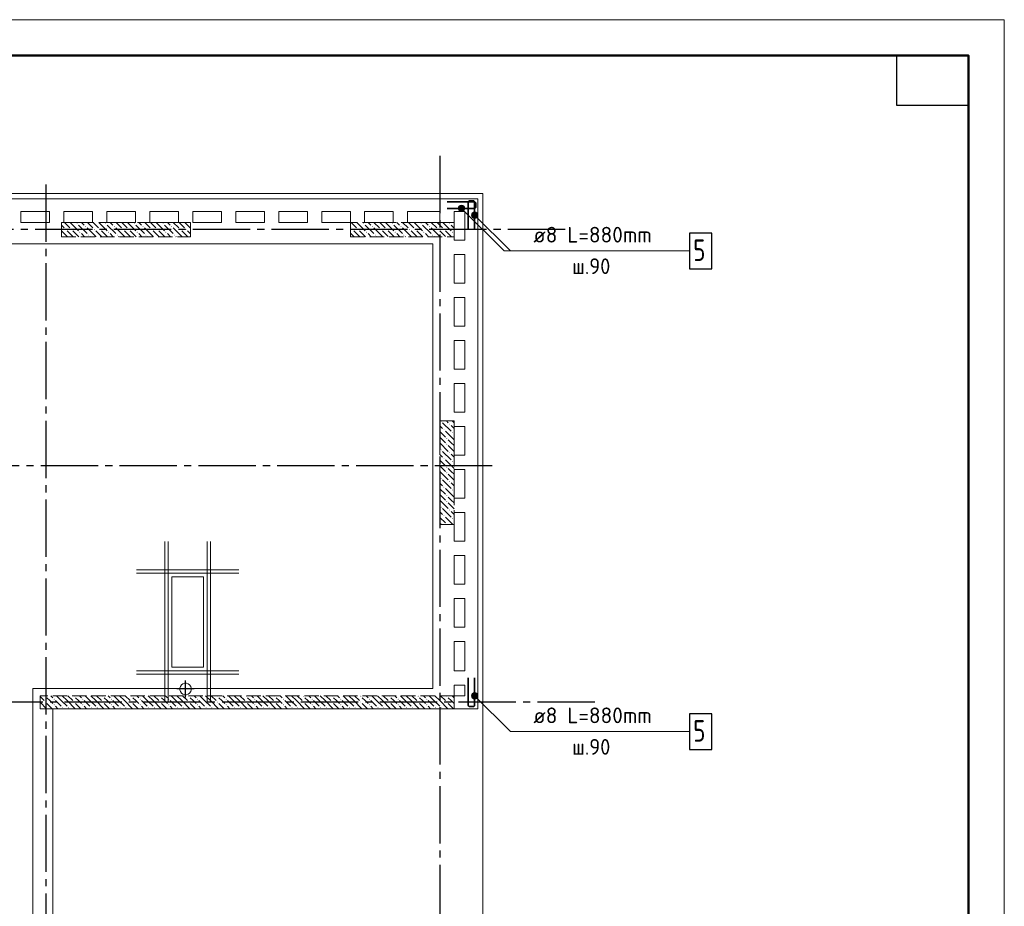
# Model space of a CAD drawing. Header units: millimetres. Extents: x 0 to 31770, y 0 to 42000.
# Tile 13 of 13: x 15960 to 29700, y 29621 to 42000. Entities that reach past the tile are written whole.
import ezdxf

# ---------------------------------------------------------------- set-up
doc = ezdxf.new("R2010")
doc.units = ezdxf.units.MM
doc.linetypes.add('______2', pattern=[270, 200, -70])
doc.linetypes.add('______5', pattern=[1100, 800, -100, 100, -100])
for name, color, linetype, lineweight in [('Standard', 7, 'Continuous', 25), ('ЖБ Перекрытие верхний уровень', 7, 'Continuous', 35), ('ЖБ Пилон', 7, 'Continuous', 35), ('ЖБ Стена верхний уровень', 7, 'Continuous', 35), ('Обрамление проемов стержнями', 7, 'Continuous', 25), ('Оси', 40, '______5', 18), ('Позиционная метка линия выноска', 7, 'Continuous', 13), ('Позиционная метка номер позиции', 7, 'Continuous', 13)]:
    doc.layers.add(name, color=color, linetype=linetype, lineweight=lineweight)
doc.layers.add('Обрамление П-обр. равн.', color=7, linetype='Continuous', lineweight=25, true_color=0x5f1e0f)
doc.styles.add('ISOCPEUR', font='txt')

msp = doc.modelspace()

# ---------------------------------------------------------------- hatches: boundary and pattern name
at = {"layer": 'ЖБ Пилон', "linetype": 'Continuous', "lineweight": 18, "transparency": 33554687}
for points in [[(16754, 39153), (16761, 39160), (16767, 39153), (16761, 39147)], [(17154, 39153), (17161, 39160), (17167, 39153), (17161, 39147)], [(17554, 39153), (17561, 39160), (17567, 39153), (17561, 39147)], [(17954, 39153), (17961, 39160), (17967, 39153), (17961, 39147)], [(20754, 39153), (20761, 39160), (20767, 39153), (20761, 39147)], [(21154, 39153), (21161, 39160), (21167, 39153), (21161, 39147)], [(21554, 39153), (21561, 39160), (21567, 39153), (21561, 39147)], [(21954, 39153), (21961, 39160), (21967, 39153), (21961, 39147)], [(16594, 39073), (16601, 39080), (16607, 39073), (16601, 39067)], [(16674, 39073), (16681, 39080), (16687, 39073), (16681, 39067)], [(16794, 39033), (16801, 39040), (16807, 39033), (16801, 39027)], [(16874, 39113), (16881, 39120), (16887, 39113), (16881, 39107)], [(16994, 39073), (17001, 39080), (17007, 39073), (17001, 39067)], [(17074, 39073), (17081, 39080), (17087, 39073), (17081, 39067)], [(17194, 39033), (17201, 39040), (17207, 39033), (17201, 39027)], [(17274, 39113), (17281, 39120), (17287, 39113), (17281, 39107)], [(17394, 39073), (17401, 39080), (17407, 39073), (17401, 39067)], [(17474, 39073), (17481, 39080), (17487, 39073), (17481, 39067)], [(17594, 39033), (17601, 39040), (17607, 39033), (17601, 39027)], [(17674, 39113), (17681, 39120), (17687, 39113), (17681, 39107)], [(17794, 39073), (17801, 39080), (17807, 39073), (17801, 39067)], [(17874, 39073), (17881, 39080), (17887, 39073), (17881, 39067)], [(17994, 39033), (18001, 39040), (18007, 39033), (18001, 39027)], [(18074, 39113), (18081, 39120), (18087, 39113), (18081, 39107)], [(18194, 39073), (18201, 39080), (18207, 39073), (18201, 39067)], [(18274, 39073), (18281, 39080), (18287, 39073), (18281, 39067)], [(20594, 39073), (20601, 39080), (20607, 39073), (20601, 39067)], [(20674, 39073), (20681, 39080), (20687, 39073), (20681, 39067)], [(20794, 39033), (20801, 39040), (20807, 39033), (20801, 39027)], [(20874, 39113), (20881, 39120), (20887, 39113), (20881, 39107)], [(20994, 39073), (21001, 39080), (21007, 39073), (21001, 39067)], [(21074, 39073), (21081, 39080), (21087, 39073), (21081, 39067)], [(21194, 39033), (21201, 39040), (21207, 39033), (21201, 39027)], [(21274, 39113), (21281, 39120), (21287, 39113), (21281, 39107)], [(21394, 39073), (21401, 39080), (21407, 39073), (21401, 39067)], [(21474, 39073), (21481, 39080), (21487, 39073), (21481, 39067)], [(21594, 39033), (21601, 39040), (21607, 39033), (21601, 39027)], [(21674, 39113), (21681, 39120), (21687, 39113), (21681, 39107)], [(21794, 39073), (21801, 39080), (21807, 39073), (21801, 39067)], [(21874, 39073), (21881, 39080), (21887, 39073), (21881, 39067)], [(21994, 39033), (22001, 39040), (22007, 39033), (22001, 39027)], [(16914, 38993), (16921, 39000), (16927, 38993), (16921, 38987)], [(17314, 38993), (17321, 39000), (17327, 38993), (17321, 38987)], [(17714, 38993), (17721, 39000), (17727, 38993), (17721, 38987)], [(18114, 38993), (18121, 39000), (18127, 38993), (18121, 38987)], [(20914, 38993), (20921, 39000), (20927, 38993), (20921, 38987)], [(21314, 38993), (21321, 39000), (21327, 38993), (21321, 38987)], [(21714, 38993), (21721, 39000), (21727, 38993), (21721, 38987)], [(21834, 36393), (21841, 36400), (21847, 36393), (21841, 36387)], [(21874, 36273), (21881, 36280), (21887, 36273), (21881, 36267)], [(21954, 36353), (21961, 36360), (21967, 36353), (21961, 36347)], [(21914, 36153), (21921, 36160), (21927, 36153), (21921, 36147)], [(21994, 36233), (22001, 36240), (22007, 36233), (22001, 36227)], [(21834, 35993), (21841, 36000), (21847, 35993), (21841, 35987)], [(21914, 36073), (21921, 36080), (21927, 36073), (21921, 36067)], [(21874, 35873), (21881, 35880), (21887, 35873), (21881, 35867)], [(21954, 35953), (21961, 35960), (21967, 35953), (21961, 35947)], [(21914, 35753), (21921, 35760), (21927, 35753), (21921, 35747)], [(21994, 35833), (22001, 35840), (22007, 35833), (22001, 35827)], [(21834, 35593), (21841, 35600), (21847, 35593), (21841, 35587)], [(21914, 35673), (21921, 35680), (21927, 35673), (21921, 35667)], [(21874, 35473), (21881, 35480), (21887, 35473), (21881, 35467)], [(21954, 35553), (21961, 35560), (21967, 35553), (21961, 35547)], [(21914, 35353), (21921, 35360), (21927, 35353), (21921, 35347)], [(21994, 35433), (22001, 35440), (22007, 35433), (22001, 35427)], [(21834, 35193), (21841, 35200), (21847, 35193), (21841, 35187)], [(21914, 35273), (21921, 35280), (21927, 35273), (21921, 35267)], [(21874, 35073), (21881, 35080), (21887, 35073), (21881, 35067)], [(21954, 35153), (21961, 35160), (21967, 35153), (21961, 35147)], [(21994, 35033), (22001, 35040), (22007, 35033), (22001, 35027)], [(21914, 34953), (21921, 34960), (21927, 34953), (21924, 34950), (21918, 34950)]]:
    msp.add_hatch(color=7, dxfattribs=at).paths.add_polyline_path(points, flags=16)
at = {"layer": 'ЖБ Стена верхний уровень', "linetype": 'Continuous', "lineweight": 18, "transparency": 33554687}
for points in [[(16314, 32553), (16321, 32560), (16327, 32553), (16321, 32547)], [(16314, 32473), (16321, 32480), (16327, 32473), (16321, 32467)], [(16434, 32513), (16441, 32520), (16447, 32513), (16441, 32507)], [(16434, 32433), (16441, 32440), (16447, 32433), (16441, 32427)], [(16714, 32553), (16721, 32560), (16727, 32553), (16721, 32547)], [(16714, 32473), (16721, 32480), (16727, 32473), (16721, 32467)], [(16834, 32513), (16841, 32520), (16847, 32513), (16841, 32507)], [(16834, 32433), (16841, 32440), (16847, 32433), (16841, 32427)], [(17114, 32553), (17121, 32560), (17127, 32553), (17121, 32547)], [(17114, 32473), (17121, 32480), (17127, 32473), (17121, 32467)], [(17234, 32513), (17241, 32520), (17247, 32513), (17241, 32507)], [(17234, 32433), (17241, 32440), (17247, 32433), (17241, 32427)], [(17514, 32553), (17521, 32560), (17527, 32553), (17521, 32547)], [(17514, 32473), (17521, 32480), (17527, 32473), (17521, 32467)], [(17634, 32513), (17641, 32520), (17647, 32513), (17641, 32507)], [(17634, 32433), (17641, 32440), (17647, 32433), (17641, 32427)], [(17914, 32553), (17921, 32560), (17927, 32553), (17921, 32547)], [(17914, 32473), (17921, 32480), (17927, 32473), (17921, 32467)], [(18034, 32513), (18041, 32520), (18047, 32513), (18041, 32507)], [(18034, 32433), (18041, 32440), (18047, 32433), (18041, 32427)], [(18314, 32553), (18321, 32560), (18327, 32553), (18321, 32547)], [(18314, 32473), (18321, 32480), (18327, 32473), (18321, 32467)], [(18434, 32513), (18441, 32520), (18447, 32513), (18441, 32507)], [(18434, 32433), (18441, 32440), (18447, 32433), (18441, 32427)], [(18714, 32553), (18721, 32560), (18727, 32553), (18721, 32547)], [(18714, 32473), (18721, 32480), (18727, 32473), (18721, 32467)], [(18834, 32513), (18841, 32520), (18847, 32513), (18841, 32507)], [(18834, 32433), (18841, 32440), (18847, 32433), (18841, 32427)], [(19114, 32553), (19121, 32560), (19127, 32553), (19121, 32547)], [(19114, 32473), (19121, 32480), (19127, 32473), (19121, 32467)], [(19234, 32513), (19241, 32520), (19247, 32513), (19241, 32507)], [(19234, 32433), (19241, 32440), (19247, 32433), (19241, 32427)], [(19514, 32553), (19521, 32560), (19527, 32553), (19521, 32547)], [(19514, 32473), (19521, 32480), (19527, 32473), (19521, 32467)], [(19634, 32513), (19641, 32520), (19647, 32513), (19641, 32507)], [(19634, 32433), (19641, 32440), (19647, 32433), (19641, 32427)], [(19914, 32553), (19921, 32560), (19927, 32553), (19921, 32547)], [(19914, 32473), (19921, 32480), (19927, 32473), (19921, 32467)], [(20034, 32513), (20041, 32520), (20047, 32513), (20041, 32507)], [(20034, 32433), (20041, 32440), (20047, 32433), (20041, 32427)], [(20314, 32553), (20321, 32560), (20327, 32553), (20321, 32547)], [(20314, 32473), (20321, 32480), (20327, 32473), (20321, 32467)], [(20434, 32513), (20441, 32520), (20447, 32513), (20441, 32507)], [(20434, 32433), (20441, 32440), (20447, 32433), (20441, 32427)], [(20714, 32553), (20721, 32560), (20727, 32553), (20721, 32547)], [(20714, 32473), (20721, 32480), (20727, 32473), (20721, 32467)], [(20834, 32513), (20841, 32520), (20847, 32513), (20841, 32507)], [(20834, 32433), (20841, 32440), (20847, 32433), (20841, 32427)], [(21114, 32553), (21121, 32560), (21127, 32553), (21121, 32547)], [(21114, 32473), (21121, 32480), (21127, 32473), (21121, 32467)], [(21234, 32513), (21241, 32520), (21247, 32513), (21241, 32507)], [(21234, 32433), (21241, 32440), (21247, 32433), (21241, 32427)], [(21514, 32553), (21521, 32560), (21527, 32553), (21521, 32547)], [(21514, 32473), (21521, 32480), (21527, 32473), (21521, 32467)], [(21634, 32513), (21641, 32520), (21647, 32513), (21641, 32507)], [(21634, 32433), (21641, 32440), (21647, 32433), (21641, 32427)], [(21914, 32553), (21921, 32560), (21927, 32553), (21921, 32547)], [(21914, 32473), (21921, 32480), (21927, 32473), (21921, 32467)], [(16244, 32397), (16247, 32393), (16244, 32390)], [(16554, 32393), (16561, 32400), (16567, 32393), (16561, 32387)], [(16634, 32393), (16641, 32400), (16647, 32393), (16641, 32387)], [(16954, 32393), (16961, 32400), (16967, 32393), (16961, 32387)], [(17034, 32393), (17041, 32400), (17047, 32393), (17041, 32387)], [(17354, 32393), (17361, 32400), (17367, 32393), (17361, 32387)], [(17434, 32393), (17441, 32400), (17447, 32393), (17441, 32387)], [(17754, 32393), (17761, 32400), (17767, 32393), (17761, 32387)], [(17834, 32393), (17841, 32400), (17847, 32393), (17841, 32387)], [(18154, 32393), (18161, 32400), (18167, 32393), (18161, 32387)], [(18234, 32393), (18241, 32400), (18247, 32393), (18241, 32387)], [(18554, 32393), (18561, 32400), (18567, 32393), (18561, 32387)], [(18634, 32393), (18641, 32400), (18647, 32393), (18641, 32387)], [(18954, 32393), (18961, 32400), (18967, 32393), (18961, 32387)], [(19034, 32393), (19041, 32400), (19047, 32393), (19041, 32387)], [(19354, 32393), (19361, 32400), (19367, 32393), (19361, 32387)], [(19434, 32393), (19441, 32400), (19447, 32393), (19441, 32387)], [(19754, 32393), (19761, 32400), (19767, 32393), (19761, 32387)], [(19834, 32393), (19841, 32400), (19847, 32393), (19841, 32387)], [(20154, 32393), (20161, 32400), (20167, 32393), (20161, 32387)], [(20234, 32393), (20241, 32400), (20247, 32393), (20241, 32387)], [(20554, 32393), (20561, 32400), (20567, 32393), (20561, 32387)], [(20634, 32393), (20641, 32400), (20647, 32393), (20641, 32387)], [(20954, 32393), (20961, 32400), (20967, 32393), (20961, 32387)], [(21034, 32393), (21041, 32400), (21047, 32393), (21041, 32387)], [(21354, 32393), (21361, 32400), (21367, 32393), (21361, 32387)], [(21434, 32393), (21441, 32400), (21447, 32393), (21441, 32387)], [(21754, 32393), (21761, 32400), (21767, 32393), (21761, 32387)], [(21834, 32393), (21841, 32400), (21847, 32393), (21841, 32387)]]:
    msp.add_hatch(color=7, dxfattribs=at).paths.add_polyline_path(points, flags=16)
at = {"layer": 'Позиционная метка номер позиции', "linetype": 'Continuous', "lineweight": 13, "transparency": 33554687}
for points in [[(22082, 39376), (22114, 39408), (22093, 39397)], [(22114, 39408), (22082, 39376), (22082, 39354)], [(22114, 39408), (22082, 39354), (22136, 39408)], [(22136, 39408), (22082, 39354), (22093, 39333)], [(22136, 39408), (22093, 39333), (22157, 39397)], [(22157, 39397), (22093, 39333), (22114, 39322)], [(22157, 39397), (22114, 39322), (22168, 39376)], [(22168, 39376), (22114, 39322), (22136, 39322)], [(22168, 39376), (22136, 39322), (22168, 39354)], [(22168, 39354), (22136, 39322), (22157, 39333)], [(22266, 39282), (22298, 39314), (22277, 39303)], [(22298, 39314), (22266, 39282), (22266, 39260)], [(22298, 39314), (22266, 39260), (22320, 39314)], [(22320, 39314), (22266, 39260), (22277, 39239)], [(22320, 39314), (22277, 39239), (22341, 39303)], [(22341, 39303), (22277, 39239), (22298, 39228)], [(22341, 39303), (22298, 39228), (22352, 39282)], [(22352, 39282), (22298, 39228), (22320, 39228)], [(22352, 39282), (22320, 39228), (22352, 39260)], [(22352, 39260), (22320, 39228), (22341, 39239)], [(22266, 32571), (22298, 32603), (22277, 32592)], [(22298, 32603), (22266, 32571), (22266, 32549)], [(22298, 32603), (22266, 32549), (22320, 32603)], [(22320, 32603), (22266, 32549), (22277, 32528)], [(22320, 32603), (22277, 32528), (22341, 32592)], [(22341, 32592), (22277, 32528), (22298, 32517)], [(22341, 32592), (22298, 32517), (22352, 32571)], [(22352, 32571), (22298, 32517), (22320, 32517)], [(22352, 32571), (22320, 32517), (22352, 32549)], [(22352, 32549), (22320, 32517), (22341, 32528)]]:
    msp.add_hatch(color=7, dxfattribs=at).paths.add_polyline_path(points)

# ---------------------------------------------------------------- linework, layer by layer
at = {"layer": 'Standard', "color": 8, "linetype": '______5', "lineweight": -3, "transparency": 33554687}
for p, q in [((18274, 32535), (18274, 32775)), ((18393, 32655), (18154, 32655))]:
    msp.add_line(p, q, dxfattribs=at)
at = {"layer": 'Standard', "color": 7, "linetype": 'Continuous', "lineweight": 13, "transparency": 33554687}
msp.add_lwpolyline([(0, 0), (29700, 0), (29700, 42000), (0, 42000), (0, 0)], close=True, dxfattribs=at)
at = {"layer": 'Standard', "color": 7, "linetype": 'Continuous', "lineweight": 50, "transparency": 33554687}
msp.add_lwpolyline([(2000, 41500), (29200, 41500), (29200, 500), (2000, 500), (2000, 41500)], close=True, dxfattribs=at)
at = {"layer": 'Standard', "color": 7, "linetype": 'Continuous', "lineweight": 25, "transparency": 33554687}
msp.add_lwpolyline([(29200, 41500), (29200, 40800), (28200, 40800), (28200, 41500), (29200, 41500)], close=True, dxfattribs=at)
at = {"layer": 'Standard', "color": 254, "linetype": 'Continuous', "lineweight": 18, "true_color": 0xc4c4ff, "transparency": 33554687}
msp.add_lwpolyline([(7319, 17859), (22425, 17859), (22425, 39571), (7319, 39571), (7319, 17859)], dxfattribs=at)
at = {"layer": 'ЖБ Перекрытие верхний уровень', "color": 7, "linetype": 'Continuous', "lineweight": 18, "transparency": 33554687}
for p, q in [((22354, 39500), (7394, 39500)), ((22354, 32380), (22354, 39500)), ((15974, 39170), (15974, 39320)), ((15974, 39320), (16374, 39320)), ((16374, 39320), (16374, 39170)), ((16574, 39320), (16974, 39320)), ((16574, 39170), (16574, 39320)), ((16974, 39320), (16974, 39170)), ((17174, 39320), (17574, 39320)), ((17174, 39170), (17174, 39320)), ((17574, 39320), (17574, 39170)), ((17774, 39170), (17774, 39320)), ((17774, 39320), (18174, 39320)), ((18174, 39320), (18174, 39170)), ((18374, 39170), (18374, 39320)), ((18374, 39320), (18774, 39320)), ((18774, 39320), (18774, 39170)), ((18974, 39320), (19374, 39320)), ((18974, 39170), (18974, 39320)), ((19374, 39320), (19374, 39170)), ((19574, 39170), (19574, 39320)), ((19574, 39320), (19974, 39320)), ((19974, 39320), (19974, 39170)), ((20174, 39320), (20574, 39320)), ((20174, 39170), (20174, 39320)), ((20574, 39320), (20574, 39170)), ((20774, 39170), (20774, 39320)), ((20774, 39320), (21174, 39320)), ((21174, 39320), (21174, 39170)), ((21374, 39170), (21374, 39320)), ((21374, 39320), (21824, 39320)), ((21824, 39320), (21824, 39170)), ((22024, 39320), (22174, 39320)), ((22024, 38920), (22024, 39320)), ((22174, 39320), (22174, 38920)), ((16374, 39170), (15974, 39170)), ((16974, 39170), (16574, 39170)), ((17574, 39170), (17174, 39170)), ((18174, 39170), (17774, 39170)), ((18774, 39170), (18374, 39170)), ((19374, 39170), (18974, 39170)), ((19974, 39170), (19574, 39170)), ((20574, 39170), (20174, 39170)), ((21174, 39170), (20774, 39170)), ((21824, 39170), (21374, 39170)), ((22174, 38920), (22024, 38920)), ((22024, 38720), (22174, 38720)), ((22024, 38320), (22024, 38720)), ((22174, 38720), (22174, 38320)), ((22174, 38320), (22024, 38320)), ((22024, 38120), (22174, 38120)), ((22024, 37720), (22024, 38120)), ((22174, 38120), (22174, 37720)), ((22174, 37720), (22024, 37720)), ((22024, 37120), (22024, 37520)), ((22024, 37520), (22174, 37520)), ((22174, 37520), (22174, 37120)), ((22174, 37120), (22024, 37120)), ((22024, 36920), (22174, 36920)), ((22024, 36520), (22024, 36920)), ((22174, 36920), (22174, 36520)), ((22174, 36520), (22024, 36520)), ((22024, 35920), (22024, 36320)), ((22024, 36320), (22174, 36320)), ((22174, 36320), (22174, 35920)), ((22174, 35920), (22024, 35920)), ((22024, 35720), (22174, 35720)), ((22024, 35320), (22024, 35720)), ((22174, 35720), (22174, 35320)), ((22174, 35320), (22024, 35320)), ((22024, 34720), (22024, 35120)), ((22024, 35120), (22174, 35120)), ((22174, 35120), (22174, 34720)), ((22174, 34720), (22024, 34720)), ((22024, 34520), (22174, 34520)), ((22024, 34120), (22024, 34520)), ((22174, 34520), (22174, 34120)), ((18524, 34220), (18084, 34220)), ((18084, 34220), (18084, 32960)), ((18524, 32960), (18524, 34220)), ((22174, 34120), (22024, 34120)), ((22024, 33920), (22174, 33920)), ((22024, 33520), (22024, 33920)), ((22174, 33920), (22174, 33520)), ((22174, 33520), (22024, 33520)), ((22024, 33320), (22174, 33320)), ((22024, 32910), (22024, 33320)), ((22174, 33320), (22174, 32910)), ((18084, 32960), (18424, 32960)), ((18424, 32960), (18524, 32960)), ((22174, 32910), (22024, 32910)), ((18217, 32712), (18202, 32692)), ((18237, 32727), (18217, 32712)), ((18261, 32735), (18237, 32727)), ((18287, 32735), (18261, 32735)), ((18311, 32727), (18287, 32735)), ((18331, 32712), (18311, 32727)), ((18346, 32692), (18331, 32712)), ((22024, 32560), (22024, 32710)), ((22024, 32710), (22174, 32710)), ((22174, 32710), (22174, 32560)), ((18202, 32692), (18194, 32668)), ((18194, 32668), (18194, 32642)), ((18194, 32642), (18202, 32618)), ((18202, 32618), (18217, 32598)), ((18217, 32598), (18237, 32583)), ((18237, 32583), (18261, 32575)), ((18261, 32575), (18287, 32575)), ((18287, 32575), (18311, 32583)), ((18311, 32583), (18331, 32598)), ((18331, 32598), (18346, 32618)), ((18354, 32668), (18346, 32692)), ((18346, 32618), (18354, 32642)), ((18354, 32642), (18354, 32668)), ((22174, 32560), (22024, 32560)), ((16424, 32380), (22174, 32380)), ((16424, 27430), (16424, 32380)), ((22174, 32380), (22354, 32380))]:
    msp.add_line(p, q, dxfattribs=at)
at = {"layer": 'ЖБ Пилон', "color": 253, "linetype": '______2', "lineweight": 13, "true_color": 0xa0a0a0, "transparency": 33554687}
for p, q in [((18344, 39170), (16544, 39170)), ((16544, 39170), (16544, 38970)), ((18344, 38970), (18344, 39170)), ((22024, 39170), (20574, 39170)), ((20574, 39170), (20574, 38970)), ((22024, 38970), (22024, 39170)), ((16544, 38970), (18344, 38970)), ((20574, 38970), (22024, 38970)), ((22024, 36400), (21824, 36400)), ((21824, 36400), (21824, 34950)), ((22024, 34950), (22024, 36400)), ((21824, 34950), (22024, 34950))]:
    msp.add_line(p, q, dxfattribs=at)
at = {"layer": 'ЖБ Пилон', "color": 9, "linetype": 'Continuous', "lineweight": 18, "true_color": 0xc7c7c7, "transparency": 33554687}
for p, q in [((16621, 39133), (16584, 39170)), ((16664, 39170), (16781, 39053)), ((16824, 39170), (16861, 39133)), ((16904, 39170), (16981, 39093)), ((17021, 39133), (16984, 39170)), ((17064, 39170), (17181, 39053)), ((17224, 39170), (17261, 39133)), ((17304, 39170), (17381, 39093)), ((17421, 39133), (17384, 39170)), ((17464, 39170), (17581, 39053)), ((17624, 39170), (17661, 39133)), ((17704, 39170), (17781, 39093)), ((17821, 39133), (17784, 39170)), ((17864, 39170), (17981, 39053)), ((18024, 39170), (18061, 39133)), ((18104, 39170), (18181, 39093)), ((18221, 39133), (18184, 39170)), ((18264, 39170), (18344, 39090)), ((20621, 39133), (20584, 39170)), ((20664, 39170), (20781, 39053)), ((20824, 39170), (20861, 39133)), ((20904, 39170), (20981, 39093)), ((21021, 39133), (20984, 39170)), ((21064, 39170), (21181, 39053)), ((21224, 39170), (21261, 39133)), ((21304, 39170), (21381, 39093)), ((21421, 39133), (21384, 39170)), ((21464, 39170), (21581, 39053)), ((21624, 39170), (21661, 39133)), ((21704, 39170), (21781, 39093)), ((21821, 39133), (21784, 39170)), ((21864, 39170), (21981, 39053)), ((16544, 39130), (16581, 39093)), ((16621, 38973), (16544, 39050)), ((16661, 39093), (16621, 39133)), ((16621, 39053), (16701, 38973)), ((16701, 39053), (16784, 38970)), ((16781, 39133), (16901, 39013)), ((17021, 38973), (16901, 39093)), ((17061, 39093), (17021, 39133)), ((17021, 39053), (17101, 38973)), ((17101, 39053), (17184, 38970)), ((17181, 39133), (17301, 39013)), ((17421, 38973), (17301, 39093)), ((17461, 39093), (17421, 39133)), ((17421, 39053), (17501, 38973)), ((17501, 39053), (17584, 38970)), ((17581, 39133), (17701, 39013)), ((17821, 38973), (17701, 39093)), ((17861, 39093), (17821, 39133)), ((17821, 39053), (17901, 38973)), ((17901, 39053), (17984, 38970)), ((17981, 39133), (18101, 39013)), ((18221, 38973), (18101, 39093)), ((18261, 39093), (18221, 39133)), ((18221, 39053), (18301, 38973)), ((18301, 39053), (18344, 39010)), ((20574, 39100), (20581, 39093)), ((20661, 39093), (20621, 39133)), ((20621, 39053), (20701, 38973)), ((20701, 39053), (20784, 38970)), ((20781, 39133), (20901, 39013)), ((21021, 38973), (20901, 39093)), ((21061, 39093), (21021, 39133)), ((21021, 39053), (21101, 38973)), ((21101, 39053), (21184, 38970)), ((21181, 39133), (21301, 39013)), ((21421, 38973), (21301, 39093)), ((21461, 39093), (21421, 39133)), ((21421, 39053), (21501, 38973)), ((21501, 39053), (21584, 38970)), ((21581, 39133), (21701, 39013)), ((21821, 38973), (21701, 39093)), ((21861, 39093), (21821, 39133)), ((21821, 39053), (21901, 38973)), ((21901, 39053), (21984, 38970)), ((21981, 39133), (22024, 39090)), ((16544, 38970), (16544, 38970)), ((16621, 38973), (16624, 38970)), ((16864, 38970), (16821, 39013)), ((16941, 38973), (16944, 38970)), ((17021, 38973), (17024, 38970)), ((17264, 38970), (17221, 39013)), ((17341, 38973), (17344, 38970)), ((17421, 38973), (17424, 38970)), ((17664, 38970), (17621, 39013)), ((17741, 38973), (17744, 38970)), ((17821, 38973), (17824, 38970)), ((18064, 38970), (18021, 39013)), ((18141, 38973), (18144, 38970)), ((18221, 38973), (18224, 38970)), ((20621, 38973), (20574, 39020)), ((20621, 38973), (20624, 38970)), ((20864, 38970), (20821, 39013)), ((20941, 38973), (20944, 38970)), ((21021, 38973), (21024, 38970)), ((21264, 38970), (21221, 39013)), ((21341, 38973), (21344, 38970)), ((21421, 38973), (21424, 38970)), ((21664, 38970), (21621, 39013)), ((21741, 38973), (21744, 38970)), ((21821, 38973), (21824, 38970)), ((22024, 39010), (22021, 39013)), ((21861, 36293), (21824, 36330)), ((21861, 36373), (21981, 36253)), ((21914, 36400), (21941, 36373)), ((21981, 36333), (22024, 36290)), ((21994, 36400), (22024, 36370)), ((21824, 36250), (21901, 36173)), ((21824, 36170), (21901, 36093)), ((21901, 36253), (22021, 36133)), ((22024, 36210), (22021, 36213)), ((21824, 36090), (21941, 35973)), ((21981, 36093), (21941, 36133)), ((21941, 36053), (22024, 35970)), ((22021, 36053), (21981, 36093)), ((21861, 35893), (21824, 35930)), ((21861, 35973), (21981, 35853)), ((21981, 35933), (22024, 35890)), ((21824, 35850), (21901, 35773)), ((21824, 35770), (21901, 35693)), ((21901, 35853), (22021, 35733)), ((21981, 35693), (21941, 35733)), ((22024, 35810), (22021, 35813)), ((21824, 35690), (21941, 35573)), ((21941, 35653), (22024, 35570)), ((22021, 35653), (21981, 35693)), ((21861, 35493), (21824, 35530)), ((21824, 35450), (21901, 35373)), ((21861, 35573), (21981, 35453)), ((21901, 35453), (22021, 35333)), ((21981, 35533), (22024, 35490)), ((21824, 35370), (21901, 35293)), ((21981, 35293), (21941, 35333)), ((22024, 35410), (22021, 35413)), ((21824, 35290), (21941, 35173)), ((21941, 35253), (22024, 35170)), ((22021, 35253), (21981, 35293)), ((21861, 35093), (21824, 35130)), ((21824, 35050), (21901, 34973)), ((21861, 35173), (21981, 35053)), ((21901, 35053), (22004, 34950)), ((21981, 35133), (22024, 35090)), ((21824, 34970), (21844, 34950)), ((22024, 35010), (22021, 35013))]:
    msp.add_line(p, q, dxfattribs=at)
at = {"layer": 'ЖБ Стена верхний уровень', "color": 251, "linetype": '______2', "lineweight": 13, "true_color": 0x656565, "transparency": 33554687}
for p, q in [((22024, 32560), (16244, 32560)), ((16244, 32560), (16244, 32380)), ((22024, 32380), (22024, 32560)), ((16244, 32380), (22024, 32380))]:
    msp.add_line(p, q, dxfattribs=at)
at = {"layer": 'ЖБ Стена верхний уровень', "color": 9, "linetype": 'Continuous', "lineweight": 18, "true_color": 0xc7c7c7, "transparency": 33554687}
for p, q in [((16244, 32550), (16301, 32493)), ((16244, 32470), (16334, 32380)), ((16381, 32493), (16341, 32533)), ((16341, 32453), (16414, 32380)), ((16421, 32453), (16381, 32493)), ((16394, 32560), (16421, 32533)), ((16461, 32493), (16541, 32413)), ((16541, 32493), (16474, 32560)), ((16541, 32493), (16621, 32413)), ((16554, 32560), (16621, 32493)), ((16621, 32493), (16734, 32380)), ((16634, 32560), (16701, 32493)), ((16781, 32493), (16741, 32533)), ((16741, 32453), (16814, 32380)), ((16821, 32453), (16781, 32493)), ((16794, 32560), (16821, 32533)), ((16861, 32493), (16941, 32413)), ((16941, 32493), (16874, 32560)), ((16941, 32493), (17021, 32413)), ((16954, 32560), (17021, 32493)), ((17021, 32493), (17134, 32380)), ((17034, 32560), (17101, 32493)), ((17181, 32493), (17141, 32533)), ((17141, 32453), (17214, 32380)), ((17221, 32453), (17181, 32493)), ((17194, 32560), (17221, 32533)), ((17261, 32493), (17341, 32413)), ((17341, 32493), (17274, 32560)), ((17341, 32493), (17421, 32413)), ((17354, 32560), (17421, 32493)), ((17421, 32493), (17534, 32380)), ((17434, 32560), (17501, 32493)), ((17581, 32493), (17541, 32533)), ((17541, 32453), (17614, 32380)), ((17621, 32453), (17581, 32493)), ((17594, 32560), (17621, 32533)), ((17661, 32493), (17741, 32413)), ((17741, 32493), (17674, 32560)), ((17741, 32493), (17821, 32413)), ((17754, 32560), (17821, 32493)), ((17821, 32493), (17934, 32380)), ((17834, 32560), (17901, 32493)), ((17981, 32493), (17941, 32533)), ((17941, 32453), (18014, 32380)), ((18021, 32453), (17981, 32493)), ((17994, 32560), (18021, 32533)), ((18061, 32493), (18141, 32413)), ((18141, 32493), (18074, 32560)), ((18141, 32493), (18221, 32413)), ((18154, 32560), (18221, 32493)), ((18221, 32493), (18334, 32380)), ((18234, 32560), (18301, 32493)), ((18381, 32493), (18341, 32533)), ((18341, 32453), (18414, 32380)), ((18421, 32453), (18381, 32493)), ((18394, 32560), (18421, 32533)), ((18461, 32493), (18541, 32413)), ((18541, 32493), (18474, 32560)), ((18541, 32493), (18621, 32413)), ((18554, 32560), (18621, 32493)), ((18621, 32493), (18734, 32380)), ((18634, 32560), (18701, 32493)), ((18781, 32493), (18741, 32533)), ((18741, 32453), (18814, 32380)), ((18821, 32453), (18781, 32493)), ((18794, 32560), (18821, 32533)), ((18861, 32493), (18941, 32413)), ((18941, 32493), (18874, 32560)), ((18941, 32493), (19021, 32413)), ((18954, 32560), (19021, 32493)), ((19021, 32493), (19134, 32380)), ((19034, 32560), (19101, 32493)), ((19181, 32493), (19141, 32533)), ((19141, 32453), (19214, 32380)), ((19221, 32453), (19181, 32493)), ((19194, 32560), (19221, 32533)), ((19261, 32493), (19341, 32413)), ((19341, 32493), (19274, 32560)), ((19341, 32493), (19421, 32413)), ((19354, 32560), (19421, 32493)), ((19421, 32493), (19534, 32380)), ((19434, 32560), (19501, 32493)), ((19581, 32493), (19541, 32533)), ((19541, 32453), (19614, 32380)), ((19621, 32453), (19581, 32493)), ((19594, 32560), (19621, 32533)), ((19661, 32493), (19741, 32413)), ((19741, 32493), (19674, 32560)), ((19741, 32493), (19821, 32413)), ((19754, 32560), (19821, 32493)), ((19821, 32493), (19934, 32380)), ((19834, 32560), (19901, 32493)), ((19981, 32493), (19941, 32533)), ((19941, 32453), (20014, 32380)), ((20021, 32453), (19981, 32493)), ((19994, 32560), (20021, 32533)), ((20061, 32493), (20141, 32413)), ((20141, 32493), (20074, 32560)), ((20141, 32493), (20221, 32413)), ((20154, 32560), (20221, 32493)), ((20221, 32493), (20334, 32380)), ((20234, 32560), (20301, 32493)), ((20381, 32493), (20341, 32533)), ((20341, 32453), (20414, 32380)), ((20421, 32453), (20381, 32493)), ((20394, 32560), (20421, 32533)), ((20461, 32493), (20541, 32413)), ((20541, 32493), (20474, 32560)), ((20541, 32493), (20621, 32413)), ((20554, 32560), (20621, 32493)), ((20621, 32493), (20734, 32380)), ((20634, 32560), (20701, 32493)), ((20781, 32493), (20741, 32533)), ((20741, 32453), (20814, 32380)), ((20821, 32453), (20781, 32493)), ((20794, 32560), (20821, 32533)), ((20861, 32493), (20941, 32413)), ((20941, 32493), (20874, 32560)), ((20941, 32493), (21021, 32413)), ((20954, 32560), (21021, 32493)), ((21021, 32493), (21134, 32380)), ((21034, 32560), (21101, 32493)), ((21181, 32493), (21141, 32533)), ((21141, 32453), (21214, 32380)), ((21221, 32453), (21181, 32493)), ((21194, 32560), (21221, 32533)), ((21261, 32493), (21341, 32413)), ((21341, 32493), (21274, 32560)), ((21341, 32493), (21421, 32413)), ((21354, 32560), (21421, 32493)), ((21421, 32493), (21534, 32380)), ((21434, 32560), (21501, 32493)), ((21581, 32493), (21541, 32533)), ((21541, 32453), (21614, 32380)), ((21621, 32453), (21581, 32493)), ((21594, 32560), (21621, 32533)), ((21661, 32493), (21741, 32413)), ((21741, 32493), (21674, 32560)), ((21741, 32493), (21821, 32413)), ((21754, 32560), (21821, 32493)), ((21821, 32493), (21934, 32380)), ((21834, 32560), (21901, 32493)), ((21981, 32493), (21941, 32533)), ((21941, 32453), (22014, 32380)), ((22021, 32453), (21981, 32493)), ((21994, 32560), (22021, 32533)), ((16461, 32413), (16494, 32380)), ((16861, 32413), (16894, 32380)), ((17261, 32413), (17294, 32380)), ((17661, 32413), (17694, 32380)), ((18061, 32413), (18094, 32380)), ((18461, 32413), (18494, 32380)), ((18861, 32413), (18894, 32380)), ((19261, 32413), (19294, 32380)), ((19661, 32413), (19694, 32380)), ((20061, 32413), (20094, 32380)), ((20461, 32413), (20494, 32380)), ((20861, 32413), (20894, 32380)), ((21261, 32413), (21294, 32380)), ((21661, 32413), (21694, 32380))]:
    msp.add_line(p, q, dxfattribs=at)
at = {"layer": 'Обрамление П-обр. равн.', "color": 7, "linetype": 'Continuous', "lineweight": 13, "transparency": 33554687}
for p, q in [((23109, 38771), (24931, 38771)), ((23109, 32060), (24931, 32060))]:
    msp.add_line(p, q, dxfattribs=at)
at = {"layer": 'Обрамление П-обр. равн.', "color": 7, "linetype": 'Continuous', "lineweight": 35, "transparency": 33554687}
for points in [[(21925, 39455), (22306, 39455), (22309, 39455), (22313, 39453), (22316, 39451), (22319, 39449), (22321, 39446), (22323, 39443), (22325, 39439), (22325, 39436), (22325, 39384), (22325, 39381), (22323, 39377), (22321, 39374), (22319, 39371), (22316, 39369), (22313, 39367), (22309, 39365), (22306, 39365), (21925, 39365)], [(22219, 39071), (22219, 39452), (22219, 39455), (22221, 39459), (22223, 39462), (22225, 39465), (22228, 39467), (22231, 39469), (22235, 39471), (22238, 39471), (22290, 39471), (22293, 39471), (22297, 39469), (22300, 39467), (22303, 39465), (22305, 39462), (22307, 39459), (22309, 39455), (22309, 39452), (22309, 39071)], [(22219, 32809), (22219, 32428), (22219, 32425), (22221, 32421), (22223, 32418), (22225, 32415), (22228, 32413), (22231, 32411), (22235, 32409), (22238, 32409), (22290, 32409), (22293, 32409), (22297, 32411), (22300, 32413), (22303, 32415), (22305, 32418), (22307, 32421), (22309, 32425), (22309, 32428), (22309, 32809)]]:
    msp.add_lwpolyline(points, dxfattribs=at)
at = {"layer": 'Обрамление П-обр. равн.', "color": 7, "linetype": 'Continuous', "lineweight": 25, "transparency": 33554687}
for points in [[(25309, 38521), (25619, 38521), (25619, 39021), (25309, 39021), (25309, 38521)], [(25309, 31810), (25619, 31810), (25619, 32310), (25309, 32310), (25309, 31810)]]:
    msp.add_lwpolyline(points, dxfattribs=at)
at = {"layer": 'Обрамление проемов стержнями', "color": 7, "linetype": 'Continuous', "lineweight": 18, "transparency": 33554687}
for p, q in [((17984, 32465), (17984, 34715)), ((17984, 32465), (17984, 34715)), ((18034, 32465), (18034, 34715)), ((18034, 32465), (18034, 34715)), ((18574, 32465), (18574, 34715)), ((18574, 32465), (18574, 34715)), ((18624, 32465), (18624, 34715)), ((18624, 32465), (18624, 34715)), ((17589, 34320), (19019, 34320)), ((17589, 34320), (19019, 34320)), ((17589, 34270), (19019, 34270)), ((17589, 34270), (19019, 34270)), ((17589, 32910), (19019, 32910)), ((17589, 32910), (19019, 32910)), ((17589, 32860), (19019, 32860)), ((17589, 32860), (19019, 32860))]:
    msp.add_line(p, q, dxfattribs=at)
at = {"layer": 'Оси', "color": 8, "linetype": '______5', "lineweight": -3, "transparency": 33554687}
for p, q in [((21824, 40100), (21824, 15930)), ((16324, 39700), (16324, 15930)), ((23574, 39070), (4600, 39070)), ((22554, 35770), (4600, 35770)), ((23984, 32470), (4600, 32470))]:
    msp.add_line(p, q, dxfattribs=at)
at = {"layer": 'Позиционная метка линия выноска', "color": 251, "linetype": 'Continuous', "lineweight": 13, "true_color": 0x494949, "transparency": 33554687}
msp.add_lwpolyline([(8974, 38870), (14464, 38870), (14464, 38290), (15564, 38290), (15564, 38870), (21724, 38870), (21724, 32660), (16144, 32660), (16144, 26770), (16644, 26770), (16644, 25800), (15964, 25800), (15964, 24440), (21724, 24440), (21724, 17980)], dxfattribs=at)
at = {"layer": 'Позиционная метка номер позиции', "color": 7, "linetype": 'Continuous', "lineweight": 13, "transparency": 33554687}
for p, q in [((22093, 39397), (22093, 39397)), ((22093, 39333), (22093, 39333)), ((22157, 39397), (22157, 39397)), ((22157, 39333), (22157, 39333)), ((22277, 39303), (22277, 39303)), ((22341, 39303), (22341, 39303)), ((22277, 39239), (22277, 39239)), ((22341, 39239), (22341, 39239)), ((22277, 32592), (22277, 32592)), ((22341, 32592), (22341, 32592)), ((22277, 32528), (22277, 32528)), ((22341, 32528), (22341, 32528))]:
    msp.add_line(p, q, dxfattribs=at)
for points in [[(22125, 39365), (22719, 38771), (25309, 38771)], [(22309, 39271), (22809, 38771), (25309, 38771)], [(22309, 32560), (22809, 32060), (25309, 32060)]]:
    msp.add_lwpolyline(points, dxfattribs=at)
for centre in [(22125, 39365), (22309, 39271), (22309, 32560)]:
    msp.add_circle(centre, 45, dxfattribs=at)

# ---------------------------------------------------------------- texts
at = {"layer": 'Обрамление П-обр. равн.', "color": 7, "linetype": 'Continuous', "lineweight": 13, "transparency": 33554687, "attachment_point": 7, "style": 'ISOCPEUR'}
for s, insert, char_height, width in [('\\W0.98;ø8 L=880mm ', (23129, 38888), 220, 1888.52), ('\\W0.78;5', (25359, 38631), 300, 326.42), ('\\W0.94;ш.90 ', (23668, 38448), 220, 807.15), ('\\W0.98;ø8 L=880mm ', (23129, 32177), 220, 1888.52), ('\\W0.78;5', (25359, 31920), 300, 326.42), ('\\W0.94;ш.90 ', (23668, 31737), 220, 807.15)]:
    msp.add_mtext(s, dxfattribs=dict(at, insert=insert, char_height=char_height, width=width))

doc.saveas('drawing.dxf')
